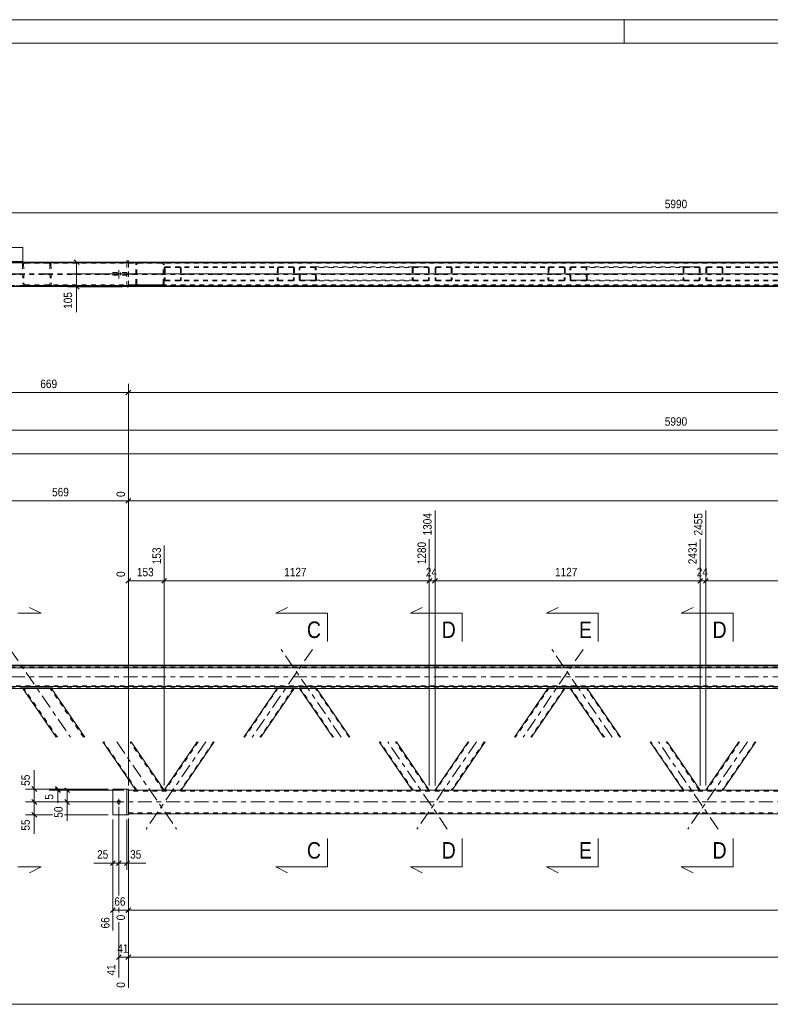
# Model space of a CAD drawing. Header units: millimetres. Extents: x 0 to 914, y 0 to 420.
# Tile 4 of 9: x 156 to 315, y 211 to 420. Entities that reach past the tile are written whole.
import ezdxf

# ---------------------------------------------------------------- set-up
doc = ezdxf.new("R2010")
doc.units = ezdxf.units.MM
for name, pattern in [('XKITLINE00', [0]), ('XKITLINE01', [4, 1, -1, 1, -1]), ('XKITLINE02', [4, 2, -2]), ('XKITLINE03', [6, 3, -1, 1, -1])]:
    doc.linetypes.add(name, pattern=pattern)
for name, color, linetype, lineweight in [('Arkusz rysunku', 3, 'Continuous', 0), ('Element', 2, 'Continuous', 0), ('Przekrój', 7, 'Continuous', 0), ('Wymiar', 4, 'Continuous', 0), ('Znak elementu', 2, 'Continuous', 0), ('Śruba', 3, 'Continuous', 0)]:
    doc.layers.add(name, color=color, linetype=linetype, lineweight=lineweight)
doc.styles.add('ARIAL', font='ARIAL.TTF')

msp = doc.modelspace()

# ---------------------------------------------------------------- linework, layer by layer
at = {"layer": 'Arkusz rysunku', "linetype": 'XKITLINE00', "lineweight": 0}
for p, q in [((914, 420), (0, 420)), ((284, 415), (284, 420)), ((909, 415), (5, 415))]:
    msp.add_line(p, q, dxfattribs=at)
at = {"layer": 'Element', "linetype": 'XKITLINE00', "lineweight": 0}
for p, q in [((743.78, 368.48), (145.58, 368.48)), ((145.58, 368.47), (743.78, 368.47)), ((145.58, 368.34), (743.78, 368.34)), ((145.58, 368.33), (743.78, 368.33)), ((178.32, 368.73), (178.32, 368.48)), ((178.62, 368.73), (178.32, 368.73)), ((178.62, 368.48), (178.62, 368.73)), ((145.58, 363.33), (743.78, 363.33)), ((178.32, 363.23), (178.32, 363.33)), ((178.32, 363.23), (178.62, 363.23)), ((178.62, 363.23), (178.62, 363.33)), ((145.58, 282.82), (743.78, 282.82)), ((145.58, 282.66), (743.78, 282.66)), ((743.78, 282.26), (145.58, 282.26)), ((145.58, 278.26), (743.78, 278.26)), ((145.58, 277.86), (156.59, 277.86)), ((156.2, 277.86), (163.28, 267.5)), ((156.59, 277.86), (156.68, 277.86)), ((156.68, 277.86), (161.77, 277.86)), ((161.77, 277.86), (161.85, 277.86)), ((727.57, 277.86), (161.85, 277.86)), ((162.26, 277.86), (169.34, 267.5)), ((210.22, 277.86), (203.13, 267.5)), ((213.85, 277.86), (206.76, 267.5)), ((222.06, 267.5), (214.98, 277.86)), ((225.7, 267.5), (218.61, 277.86)), ((267.78, 277.86), (260.7, 267.5)), ((271.42, 277.86), (264.33, 267.5)), ((279.63, 267.5), (272.54, 277.86)), ((283.26, 267.5), (276.18, 277.86)), ((173.16, 266.5), (180.18, 256.25)), ((179.22, 266.5), (186.24, 256.25)), ((193.25, 266.5), (186.24, 256.26)), ((196.88, 266.5), (189.87, 256.25)), ((238.96, 256.25), (231.94, 266.5)), ((242.59, 256.25), (235.58, 266.5)), ((250.82, 266.5), (243.8, 256.25)), ((254.45, 266.5), (247.44, 256.25)), ((296.52, 256.25), (289.51, 266.5)), ((300.16, 256.25), (293.14, 266.5)), ((308.38, 266.5), (301.37, 256.25)), ((312.02, 266.5), (305, 256.25)), ((175.32, 251), (175.32, 256.5)), ((175.32, 256.5), (178.32, 256.5)), ((178.62, 256.5), (178.32, 256.5)), ((178.32, 256.5), (178.32, 251)), ((178.62, 251), (178.62, 256.5)), ((180.18, 256.25), (178.62, 256.25)), ((185.75, 256.25), (180.18, 256.25)), ((186.2, 256.25), (185.75, 256.25)), ((186.24, 256.25), (186.2, 256.25)), ((703.12, 256.25), (186.24, 256.25)), ((178.62, 251.25), (710.73, 251.25)), ((178.32, 251), (175.32, 251)), ((178.32, 251), (178.62, 251))]:
    msp.add_line(p, q, dxfattribs=at)
at = {"layer": 'Element', "linetype": 'XKITLINE01', "lineweight": 0}
for p, q in [((156.23, 368.35), (156.13, 368.22)), ((156.39, 368.44), (156.23, 368.35)), ((156.57, 368.47), (156.39, 368.44)), ((161.66, 368.47), (156.57, 368.47)), ((185.75, 368.28), (156.58, 368.27)), ((185.75, 368.48), (161.66, 368.47)), ((161.85, 368.44), (161.66, 368.47)), ((162.01, 368.35), (161.85, 368.44)), ((162.11, 368.22), (162.01, 368.35)), ((178.32, 363.33), (178.32, 368.48)), ((178.62, 363.33), (178.62, 368.48)), ((178.62, 363.48), (178.62, 368.48)), ((178.62, 368.48), (710.73, 368.48)), ((178.62, 368.28), (710.73, 368.28)), ((180.47, 368.45), (180.66, 368.48)), ((180.66, 368.28), (180.57, 368.26)), ((185.75, 368.48), (185.94, 368.45)), ((185.84, 368.26), (185.75, 368.28)), ((156.13, 368.22), (156.1, 368.07)), ((156.1, 368.07), (156.19, 363.87)), ((156.34, 368.07), (156.36, 368.15)), ((156.34, 368.07), (156.43, 363.87)), ((156.36, 368.15), (156.41, 368.21)), ((156.41, 368.21), (156.48, 368.25)), ((156.48, 368.25), (156.58, 368.27)), ((156.58, 368.27), (161.67, 368.27)), ((161.67, 368.27), (161.76, 368.26)), ((161.76, 368.26), (161.84, 368.21)), ((161.84, 368.21), (161.89, 368.15)), ((161.89, 368.15), (161.91, 368.07)), ((161.91, 368.07), (162, 363.87)), ((162.15, 368.07), (162.11, 368.22)), ((162.15, 368.07), (162.25, 363.87)), ((178.32, 366.28), (175.32, 366.28)), ((175.32, 366.28), (175.32, 365.68)), ((178.32, 366.28), (178.32, 365.68)), ((180.18, 368.08), (180.21, 368.23)), ((180.18, 363.88), (180.18, 368.08)), ((180.44, 368.15), (180.42, 368.08)), ((180.42, 363.88), (180.42, 368.08)), ((180.49, 368.22), (180.44, 368.15)), ((180.57, 368.26), (180.49, 368.22)), ((185.92, 368.22), (185.84, 368.26)), ((185.97, 368.16), (185.92, 368.22)), ((185.99, 368.08), (185.97, 368.16)), ((185.99, 363.88), (185.99, 368.08)), ((186.2, 368.23), (186.23, 368.08)), ((186.24, 363.88), (186.23, 368.08)), ((186.24, 367.18), (186.26, 367.29)), ((186.24, 367.18), (186.24, 364.78)), ((186.26, 367.29), (186.34, 367.39)), ((186.34, 367.39), (186.46, 367.46)), ((186.43, 367.24), (186.42, 367.18)), ((186.42, 367.18), (186.42, 364.78)), ((186.47, 367.29), (186.43, 367.24)), ((186.46, 367.46), (186.6, 367.48)), ((186.53, 367.32), (186.47, 367.29)), ((186.6, 367.33), (186.53, 367.32)), ((213.57, 367.48), (186.6, 367.48)), ((213.57, 367.33), (186.6, 367.33)), ((189.51, 367.48), (189.65, 367.46)), ((189.58, 367.32), (189.51, 367.33)), ((189.64, 367.29), (189.58, 367.32)), ((189.67, 367.24), (189.64, 367.29)), ((189.65, 367.46), (189.76, 367.39)), ((189.69, 367.18), (189.67, 367.24)), ((189.69, 367.18), (189.69, 364.78)), ((189.76, 367.39), (189.84, 367.29)), ((189.84, 367.29), (189.87, 367.18)), ((189.87, 367.18), (189.87, 364.78)), ((210.3, 367.18), (210.24, 364.78)), ((210.33, 367.29), (210.3, 367.18)), ((210.41, 367.39), (210.33, 367.29)), ((210.53, 367.46), (210.41, 367.39)), ((210.48, 367.18), (210.43, 364.78)), ((210.48, 367.18), (210.49, 367.24)), ((210.49, 367.24), (210.53, 367.29)), ((210.67, 367.48), (210.53, 367.46)), ((210.53, 367.29), (210.59, 367.32)), ((210.59, 367.32), (210.66, 367.33)), ((213.71, 367.46), (213.57, 367.48)), ((213.57, 367.33), (213.64, 367.32)), ((213.64, 367.32), (213.7, 367.29)), ((213.7, 367.29), (213.74, 367.24)), ((213.75, 367.18), (213.7, 364.78)), ((213.83, 367.39), (213.71, 367.46)), ((213.74, 367.24), (213.75, 367.18)), ((213.91, 367.29), (213.83, 367.39)), ((213.93, 367.18), (213.88, 364.78)), ((213.93, 367.18), (213.91, 367.29)), ((214.92, 367.29), (214.9, 367.18)), ((214.95, 364.78), (214.9, 367.18)), ((215, 367.39), (214.92, 367.29)), ((215.12, 367.46), (215, 367.39)), ((215.08, 367.18), (215.09, 367.24)), ((215.13, 364.78), (215.08, 367.18)), ((215.09, 367.24), (215.13, 367.29)), ((215.25, 367.48), (215.12, 367.46)), ((215.13, 367.29), (215.19, 367.32)), ((215.19, 367.32), (215.26, 367.33)), ((215.25, 367.48), (218.16, 367.48)), ((215.26, 367.33), (239.32, 367.33)), ((215.26, 367.33), (218.17, 367.33)), ((218.16, 367.48), (242.23, 367.48)), ((218.3, 367.46), (218.16, 367.48)), ((218.17, 367.33), (218.23, 367.32)), ((218.23, 367.32), (218.29, 367.29)), ((218.29, 367.29), (218.34, 367.24)), ((218.42, 367.39), (218.3, 367.46)), ((218.34, 367.24), (218.35, 367.18)), ((218.4, 364.78), (218.35, 367.18)), ((218.5, 367.29), (218.42, 367.39)), ((218.53, 367.18), (218.5, 367.29)), ((218.58, 364.78), (218.53, 367.18)), ((238.96, 367.18), (238.99, 367.29)), ((238.96, 367.18), (238.96, 364.78)), ((238.99, 367.29), (239.06, 367.39)), ((239.06, 367.39), (239.18, 367.46)), ((239.15, 367.24), (239.14, 367.18)), ((239.14, 367.18), (239.14, 364.78)), ((239.19, 367.29), (239.15, 367.24)), ((239.18, 367.46), (239.32, 367.48)), ((239.25, 367.32), (239.19, 367.29)), ((239.32, 367.33), (239.25, 367.32)), ((239.32, 367.48), (242.23, 367.48)), ((239.32, 367.33), (242.23, 367.33)), ((242.23, 367.48), (242.37, 367.46)), ((242.3, 367.32), (242.23, 367.33)), ((242.36, 367.29), (242.3, 367.32)), ((242.4, 367.24), (242.36, 367.29)), ((242.37, 367.46), (242.49, 367.39)), ((242.41, 367.18), (242.4, 367.24)), ((242.41, 367.18), (242.41, 364.78)), ((242.49, 367.39), (242.57, 367.29)), ((242.57, 367.29), (242.59, 367.18)), ((242.59, 367.18), (242.59, 364.78)), ((243.8, 367.18), (243.83, 367.29)), ((243.8, 367.18), (243.8, 364.78)), ((243.83, 367.29), (243.91, 367.39)), ((243.91, 367.39), (244.03, 367.46)), ((244, 367.24), (243.98, 367.18)), ((243.98, 367.18), (243.98, 364.78)), ((244.04, 367.29), (244, 367.24)), ((244.03, 367.46), (244.16, 367.48)), ((244.09, 367.32), (244.04, 367.29)), ((244.16, 367.33), (244.09, 367.32)), ((271.14, 367.48), (244.16, 367.48)), ((271.14, 367.33), (244.16, 367.33)), ((247.07, 367.48), (247.21, 367.46)), ((247.14, 367.32), (247.07, 367.33)), ((247.2, 367.29), (247.14, 367.32)), ((247.24, 367.24), (247.2, 367.29)), ((247.21, 367.46), (247.33, 367.39)), ((247.25, 367.18), (247.24, 367.24)), ((247.25, 367.18), (247.25, 364.78)), ((247.33, 367.39), (247.41, 367.29)), ((247.41, 367.29), (247.44, 367.18)), ((247.44, 367.18), (247.44, 364.78)), ((267.86, 367.18), (267.81, 364.78)), ((267.89, 367.29), (267.86, 367.18)), ((267.97, 367.39), (267.89, 367.29)), ((268.09, 367.46), (267.97, 367.39)), ((268.04, 367.18), (267.99, 364.78)), ((268.04, 367.18), (268.06, 367.24)), ((268.06, 367.24), (268.1, 367.29)), ((268.23, 367.48), (268.09, 367.46)), ((268.1, 367.29), (268.16, 367.32)), ((268.16, 367.32), (268.23, 367.33)), ((271.28, 367.46), (271.14, 367.48)), ((271.14, 367.33), (271.21, 367.32)), ((271.21, 367.32), (271.26, 367.29)), ((271.26, 367.29), (271.3, 367.24)), ((271.32, 367.18), (271.26, 364.78)), ((271.4, 367.39), (271.28, 367.46)), ((271.3, 367.24), (271.32, 367.18)), ((271.47, 367.29), (271.4, 367.39)), ((271.5, 367.18), (271.45, 364.78)), ((271.5, 367.18), (271.47, 367.29)), ((272.49, 367.29), (272.46, 367.18)), ((272.51, 364.78), (272.46, 367.18)), ((272.56, 367.39), (272.49, 367.29)), ((272.68, 367.46), (272.56, 367.39)), ((272.64, 367.18), (272.66, 367.24)), ((272.7, 364.78), (272.64, 367.18)), ((272.66, 367.24), (272.7, 367.29)), ((272.82, 367.48), (272.68, 367.46)), ((272.7, 367.29), (272.75, 367.32)), ((272.75, 367.32), (272.82, 367.33)), ((272.82, 367.48), (275.73, 367.48)), ((272.82, 367.33), (296.89, 367.33)), ((272.82, 367.33), (275.73, 367.33)), ((275.73, 367.48), (299.8, 367.48)), ((275.87, 367.46), (275.73, 367.48)), ((275.73, 367.33), (275.8, 367.32)), ((275.8, 367.32), (275.86, 367.29)), ((275.86, 367.29), (275.9, 367.24)), ((275.99, 367.39), (275.87, 367.46)), ((275.9, 367.24), (275.92, 367.18)), ((275.97, 364.78), (275.92, 367.18)), ((276.07, 367.29), (275.99, 367.39)), ((276.1, 367.18), (276.07, 367.29)), ((276.15, 364.78), (276.1, 367.18)), ((296.52, 367.18), (296.55, 367.29)), ((296.52, 367.18), (296.52, 364.78)), ((296.55, 367.29), (296.63, 367.39)), ((296.63, 367.39), (296.75, 367.46)), ((296.72, 367.24), (296.71, 367.18)), ((296.71, 367.18), (296.71, 364.78)), ((296.76, 367.29), (296.72, 367.24)), ((296.75, 367.46), (296.89, 367.48)), ((296.82, 367.32), (296.76, 367.29)), ((296.89, 367.33), (296.82, 367.32)), ((296.89, 367.48), (299.8, 367.48)), ((296.89, 367.33), (299.8, 367.33)), ((299.8, 367.48), (299.93, 367.46)), ((299.87, 367.32), (299.8, 367.33)), ((299.92, 367.29), (299.87, 367.32)), ((299.96, 367.24), (299.92, 367.29)), ((299.93, 367.46), (300.05, 367.39)), ((299.98, 367.18), (299.96, 367.24)), ((299.98, 367.18), (299.98, 364.78)), ((300.05, 367.39), (300.13, 367.29)), ((300.13, 367.29), (300.16, 367.18)), ((300.16, 367.18), (300.16, 364.78)), ((301.37, 367.18), (301.39, 367.29)), ((301.37, 367.18), (301.37, 364.78)), ((301.39, 367.29), (301.47, 367.39)), ((301.47, 367.39), (301.59, 367.46)), ((301.56, 367.24), (301.55, 367.18)), ((301.55, 367.18), (301.55, 364.78)), ((301.6, 367.29), (301.56, 367.24)), ((301.59, 367.46), (301.73, 367.48)), ((301.66, 367.32), (301.6, 367.29)), ((301.73, 367.33), (301.66, 367.32)), ((328.71, 367.48), (301.73, 367.48)), ((328.7, 367.33), (301.73, 367.33)), ((304.64, 367.48), (304.78, 367.46)), ((304.71, 367.32), (304.64, 367.33)), ((304.77, 367.29), (304.71, 367.32)), ((304.81, 367.24), (304.77, 367.29)), ((304.78, 367.46), (304.9, 367.39)), ((304.82, 367.18), (304.81, 367.24)), ((304.82, 367.18), (304.82, 364.78)), ((304.9, 367.39), (304.97, 367.29)), ((304.97, 367.29), (305, 367.18)), ((305, 367.18), (305, 364.78)), ((145.58, 365.99), (743.78, 365.99)), ((145.58, 365.83), (743.78, 365.83)), ((178.32, 365.68), (175.32, 365.68)), ((186.26, 364.66), (186.24, 364.78)), ((186.34, 364.57), (186.26, 364.66)), ((186.46, 364.5), (186.34, 364.57)), ((186.42, 364.78), (186.43, 364.72)), ((186.43, 364.72), (186.47, 364.67)), ((186.6, 364.48), (186.46, 364.5)), ((186.47, 364.67), (186.53, 364.64)), ((186.53, 364.64), (186.6, 364.63)), ((213.51, 364.63), (186.6, 364.63)), ((213.51, 364.48), (186.6, 364.48)), ((189.51, 364.63), (189.58, 364.64)), ((189.65, 364.5), (189.51, 364.48)), ((189.58, 364.64), (189.64, 364.67)), ((189.64, 364.67), (189.67, 364.72)), ((189.76, 364.57), (189.65, 364.5)), ((189.67, 364.72), (189.69, 364.78)), ((189.84, 364.66), (189.76, 364.57)), ((189.87, 364.78), (189.84, 364.66)), ((210.24, 364.78), (210.27, 364.66)), ((210.27, 364.66), (210.35, 364.57)), ((210.35, 364.57), (210.46, 364.5)), ((210.44, 364.72), (210.43, 364.78)), ((210.48, 364.67), (210.44, 364.72)), ((210.46, 364.5), (210.6, 364.48)), ((210.54, 364.64), (210.48, 364.67)), ((210.6, 364.63), (210.54, 364.64)), ((213.58, 364.64), (213.51, 364.63)), ((213.51, 364.48), (213.65, 364.5)), ((213.64, 364.67), (213.58, 364.64)), ((213.68, 364.72), (213.64, 364.67)), ((213.65, 364.5), (213.77, 364.57)), ((213.7, 364.78), (213.68, 364.72)), ((213.77, 364.57), (213.85, 364.66)), ((213.85, 364.66), (213.88, 364.78)), ((214.95, 364.78), (214.98, 364.66)), ((214.98, 364.66), (215.06, 364.57)), ((215.06, 364.57), (215.18, 364.5)), ((215.15, 364.72), (215.13, 364.78)), ((215.19, 364.67), (215.15, 364.72)), ((215.18, 364.5), (215.32, 364.48)), ((215.25, 364.64), (215.19, 364.67)), ((215.32, 364.63), (215.25, 364.64)), ((239.32, 364.63), (215.32, 364.63)), ((215.32, 364.63), (218.22, 364.63)), ((218.23, 364.48), (215.32, 364.48)), ((218.29, 364.64), (218.22, 364.63)), ((218.23, 364.48), (218.37, 364.5)), ((242.23, 364.48), (218.23, 364.48)), ((218.35, 364.67), (218.29, 364.64)), ((218.39, 364.72), (218.35, 364.67)), ((218.37, 364.5), (218.48, 364.57)), ((218.4, 364.78), (218.39, 364.72)), ((218.48, 364.57), (218.56, 364.66)), ((218.56, 364.66), (218.58, 364.78)), ((238.99, 364.66), (238.96, 364.78)), ((239.06, 364.57), (238.99, 364.66)), ((239.18, 364.5), (239.06, 364.57)), ((239.14, 364.78), (239.15, 364.72)), ((239.15, 364.72), (239.19, 364.67)), ((239.32, 364.48), (239.18, 364.5)), ((239.19, 364.67), (239.25, 364.64)), ((239.25, 364.64), (239.32, 364.63)), ((242.23, 364.63), (239.32, 364.63)), ((239.32, 364.48), (242.23, 364.48)), ((242.23, 364.63), (242.3, 364.64)), ((242.37, 364.5), (242.23, 364.48)), ((242.3, 364.64), (242.36, 364.67)), ((242.36, 364.67), (242.4, 364.72)), ((242.49, 364.57), (242.37, 364.5)), ((242.4, 364.72), (242.41, 364.78)), ((242.57, 364.66), (242.49, 364.57)), ((242.59, 364.78), (242.57, 364.66)), ((243.83, 364.66), (243.8, 364.78)), ((243.91, 364.57), (243.83, 364.66)), ((244.03, 364.5), (243.91, 364.57)), ((243.98, 364.78), (244, 364.72)), ((244, 364.72), (244.04, 364.67)), ((244.16, 364.48), (244.03, 364.5)), ((244.04, 364.67), (244.09, 364.64)), ((244.09, 364.64), (244.16, 364.63)), ((271.08, 364.63), (244.16, 364.63)), ((271.08, 364.48), (244.16, 364.48)), ((247.07, 364.63), (247.14, 364.64)), ((247.21, 364.5), (247.07, 364.48)), ((247.14, 364.64), (247.2, 364.67)), ((247.2, 364.67), (247.24, 364.72)), ((247.33, 364.57), (247.21, 364.5)), ((247.24, 364.72), (247.25, 364.78)), ((247.41, 364.66), (247.33, 364.57)), ((247.44, 364.78), (247.41, 364.66)), ((267.81, 364.78), (267.84, 364.66)), ((267.84, 364.66), (267.91, 364.57)), ((267.91, 364.57), (268.03, 364.5)), ((268, 364.72), (267.99, 364.78)), ((268.04, 364.67), (268, 364.72)), ((268.03, 364.5), (268.17, 364.48)), ((268.1, 364.64), (268.04, 364.67)), ((268.17, 364.63), (268.1, 364.64)), ((271.15, 364.64), (271.08, 364.63)), ((271.08, 364.48), (271.22, 364.5)), ((271.21, 364.67), (271.15, 364.64)), ((271.25, 364.72), (271.21, 364.67)), ((271.22, 364.5), (271.33, 364.57)), ((271.26, 364.78), (271.25, 364.72)), ((271.33, 364.57), (271.42, 364.66)), ((271.42, 364.66), (271.45, 364.78)), ((272.51, 364.78), (272.54, 364.66)), ((272.54, 364.66), (272.63, 364.57)), ((272.63, 364.57), (272.74, 364.5)), ((272.71, 364.72), (272.7, 364.78)), ((272.75, 364.67), (272.71, 364.72)), ((272.74, 364.5), (272.88, 364.48)), ((272.81, 364.64), (272.75, 364.67)), ((272.88, 364.63), (272.81, 364.64)), ((296.89, 364.63), (272.88, 364.63)), ((272.88, 364.63), (275.79, 364.63)), ((275.79, 364.48), (272.88, 364.48)), ((275.86, 364.64), (275.79, 364.63)), ((275.79, 364.48), (275.93, 364.5)), ((299.8, 364.48), (275.79, 364.48)), ((275.92, 364.67), (275.86, 364.64)), ((275.96, 364.72), (275.92, 364.67)), ((275.93, 364.5), (276.05, 364.57)), ((275.97, 364.78), (275.96, 364.72)), ((276.05, 364.57), (276.12, 364.66)), ((276.12, 364.66), (276.15, 364.78)), ((296.55, 364.66), (296.52, 364.78)), ((296.63, 364.57), (296.55, 364.66)), ((296.75, 364.5), (296.63, 364.57)), ((296.71, 364.78), (296.72, 364.72)), ((296.72, 364.72), (296.76, 364.67)), ((296.89, 364.48), (296.75, 364.5)), ((296.76, 364.67), (296.82, 364.64)), ((296.82, 364.64), (296.89, 364.63)), ((299.8, 364.63), (296.89, 364.63)), ((296.89, 364.48), (299.8, 364.48)), ((299.8, 364.63), (299.87, 364.64)), ((299.93, 364.5), (299.8, 364.48)), ((299.87, 364.64), (299.92, 364.67)), ((299.92, 364.67), (299.96, 364.72)), ((300.05, 364.57), (299.93, 364.5)), ((299.96, 364.72), (299.98, 364.78)), ((300.13, 364.66), (300.05, 364.57)), ((300.16, 364.78), (300.13, 364.66)), ((301.39, 364.66), (301.37, 364.78)), ((301.47, 364.57), (301.39, 364.66)), ((301.59, 364.5), (301.47, 364.57)), ((301.55, 364.78), (301.56, 364.72)), ((301.56, 364.72), (301.6, 364.67)), ((301.73, 364.48), (301.59, 364.5)), ((301.6, 364.67), (301.66, 364.64)), ((301.66, 364.64), (301.73, 364.63)), ((328.64, 364.63), (301.73, 364.63)), ((328.64, 364.48), (301.73, 364.48)), ((304.64, 364.63), (304.71, 364.64)), ((304.78, 364.5), (304.64, 364.48)), ((304.71, 364.64), (304.77, 364.67)), ((304.77, 364.67), (304.81, 364.72)), ((304.9, 364.57), (304.78, 364.5)), ((304.81, 364.72), (304.82, 364.78)), ((304.97, 364.66), (304.9, 364.57)), ((305, 364.78), (304.97, 364.66)), ((145.58, 363.48), (743.78, 363.48)), ((743.78, 363.47), (145.58, 363.47)), ((145.58, 363.34), (743.78, 363.34)), ((156.19, 363.87), (156.23, 363.72)), ((156.23, 363.72), (156.34, 363.59)), ((156.34, 363.59), (156.5, 363.5)), ((156.45, 363.79), (156.43, 363.87)), ((156.5, 363.73), (156.45, 363.79)), ((156.58, 363.68), (156.5, 363.73)), ((156.5, 363.5), (156.68, 363.47)), ((156.68, 363.67), (156.58, 363.68)), ((156.68, 363.67), (185.75, 363.68)), ((156.68, 363.47), (185.75, 363.48)), ((161.86, 363.69), (161.77, 363.67)), ((161.77, 363.47), (161.96, 363.5)), ((161.94, 363.73), (161.86, 363.69)), ((161.99, 363.79), (161.94, 363.73)), ((161.96, 363.5), (162.11, 363.59)), ((162, 363.87), (161.99, 363.79)), ((162.11, 363.59), (162.21, 363.72)), ((162.21, 363.72), (162.25, 363.87)), ((710.73, 363.68), (178.62, 363.68)), ((710.73, 363.48), (178.62, 363.48)), ((180.21, 363.72), (180.18, 363.88)), ((180.42, 363.88), (180.44, 363.8)), ((180.44, 363.8), (180.49, 363.74)), ((180.66, 363.48), (180.48, 363.51)), ((180.49, 363.74), (180.57, 363.69)), ((180.57, 363.69), (180.66, 363.68)), ((185.75, 363.68), (185.84, 363.69)), ((185.94, 363.51), (185.75, 363.48)), ((185.84, 363.69), (185.92, 363.74)), ((185.92, 363.74), (185.98, 363.8)), ((185.98, 363.8), (185.99, 363.88)), ((186.24, 363.88), (186.2, 363.73)), ((145.58, 282.42), (743.78, 282.42)), ((145.58, 282.31), (743.78, 282.31)), ((743.78, 278.42), (145.58, 278.42)), ((743.78, 278.36), (145.58, 278.36)), ((145.58, 278.02), (743.78, 278.02)), ((156.1, 278.01), (156.2, 277.86)), ((156.19, 277.87), (156.1, 278.01)), ((156.13, 278.01), (156.1, 278.01)), ((156.23, 278.01), (156.13, 278.01)), ((156.19, 277.87), (156.23, 277.87)), ((156.39, 278.02), (156.23, 278.01)), ((156.23, 277.87), (156.34, 277.86)), ((163.52, 267.5), (156.34, 278.01)), ((156.34, 278.01), (156.43, 277.87)), ((156.34, 278.01), (156.36, 278.01)), ((156.34, 277.86), (156.5, 277.86)), ((156.36, 278.01), (156.41, 278.01)), ((156.57, 278.02), (156.39, 278.02)), ((156.41, 278.01), (156.48, 278.01)), ((156.45, 277.87), (156.43, 277.87)), ((156.5, 277.87), (156.45, 277.87)), ((156.48, 278.01), (156.58, 278.01)), ((156.58, 277.87), (156.5, 277.87)), ((156.5, 277.86), (156.59, 277.86)), ((156.57, 278.02), (161.66, 278.02)), ((156.58, 278.01), (161.67, 278.01)), ((156.68, 277.87), (156.58, 277.87)), ((161.85, 277.86), (156.59, 277.86)), ((156.68, 277.87), (161.77, 277.87)), ((161.85, 278.02), (161.66, 278.02)), ((161.67, 278.01), (161.76, 278.01)), ((161.76, 278.01), (161.84, 278.01)), ((161.86, 277.87), (161.77, 277.87)), ((161.84, 278.01), (161.89, 278.01)), ((162.01, 278.01), (161.85, 278.02)), ((161.85, 277.86), (161.96, 277.86)), ((161.94, 277.87), (161.86, 277.87)), ((161.89, 278.01), (161.91, 278.01)), ((162, 277.87), (161.91, 278.01)), ((161.99, 277.87), (161.94, 277.87)), ((161.96, 277.86), (162.11, 277.86)), ((162, 277.87), (161.99, 277.87)), ((169.1, 267.5), (162, 277.87)), ((162.11, 278.01), (162.01, 278.01)), ((162.15, 278.01), (162.11, 278.01)), ((162.11, 277.86), (162.21, 277.87)), ((162.25, 277.87), (162.15, 278.01)), ((162.21, 277.87), (162.25, 277.87)), ((162.25, 277.87), (162.26, 277.86)), ((210.48, 277.98), (203.31, 267.5)), ((213.75, 277.98), (206.58, 267.5)), ((210.24, 277.9), (210.22, 277.86)), ((210.24, 277.9), (210.3, 277.98)), ((210.24, 277.9), (210.27, 277.9)), ((210.27, 277.9), (210.35, 277.89)), ((210.33, 277.98), (210.3, 277.98)), ((210.41, 277.98), (210.33, 277.98)), ((210.35, 277.89), (210.46, 277.89)), ((210.53, 277.99), (210.41, 277.98)), ((210.44, 277.9), (210.43, 277.9)), ((210.48, 277.9), (210.44, 277.9)), ((210.46, 277.89), (210.6, 277.89)), ((210.48, 277.98), (210.49, 277.98)), ((210.54, 277.9), (210.48, 277.9)), ((210.49, 277.98), (210.53, 277.98)), ((210.67, 277.99), (210.53, 277.99)), ((210.53, 277.98), (210.59, 277.98)), ((210.6, 277.9), (210.54, 277.9)), ((210.59, 277.98), (210.66, 277.98)), ((210.6, 277.9), (213.51, 277.9)), ((210.6, 277.89), (213.51, 277.89)), ((210.66, 277.98), (213.57, 277.98)), ((210.67, 277.99), (213.57, 277.99)), ((213.58, 277.9), (213.51, 277.9)), ((213.51, 277.89), (213.65, 277.89)), ((213.71, 277.99), (213.57, 277.99)), ((213.57, 277.98), (213.64, 277.98)), ((213.64, 277.9), (213.58, 277.9)), ((213.64, 277.98), (213.7, 277.98)), ((213.68, 277.9), (213.64, 277.9)), ((213.65, 277.89), (213.77, 277.89)), ((213.7, 277.9), (213.68, 277.9)), ((213.7, 277.98), (213.74, 277.98)), ((213.83, 277.98), (213.71, 277.99)), ((213.74, 277.98), (213.75, 277.98)), ((213.77, 277.89), (213.85, 277.9)), ((213.91, 277.98), (213.83, 277.98)), ((213.88, 277.9), (213.85, 277.86)), ((213.85, 277.9), (213.88, 277.9)), ((213.88, 277.9), (213.93, 277.98)), ((213.93, 277.98), (213.91, 277.98)), ((214.95, 277.9), (214.9, 277.98)), ((214.92, 277.98), (214.9, 277.98)), ((215, 277.98), (214.92, 277.98)), ((214.98, 277.86), (214.95, 277.9)), ((214.95, 277.9), (214.98, 277.9)), ((214.98, 277.9), (215.06, 277.89)), ((215.12, 277.99), (215, 277.98)), ((215.06, 277.89), (215.18, 277.89)), ((222.25, 267.5), (215.08, 277.98)), ((215.08, 277.98), (215.13, 277.9)), ((215.08, 277.98), (215.09, 277.98)), ((215.09, 277.98), (215.13, 277.98)), ((215.25, 277.99), (215.12, 277.99)), ((215.13, 277.98), (215.19, 277.98)), ((215.15, 277.9), (215.13, 277.9)), ((215.19, 277.9), (215.15, 277.9)), ((215.18, 277.89), (215.32, 277.89)), ((215.19, 277.98), (215.26, 277.98)), ((215.25, 277.9), (215.19, 277.9)), ((215.25, 277.99), (218.16, 277.99)), ((215.32, 277.9), (215.25, 277.9)), ((215.26, 277.98), (218.17, 277.98)), ((215.32, 277.9), (218.22, 277.9)), ((215.32, 277.89), (218.23, 277.89)), ((218.3, 277.99), (218.16, 277.99)), ((218.17, 277.98), (218.23, 277.98)), ((218.29, 277.9), (218.22, 277.9)), ((218.23, 277.98), (218.29, 277.98)), ((218.23, 277.89), (218.37, 277.89)), ((218.29, 277.98), (218.34, 277.98)), ((218.35, 277.9), (218.29, 277.9)), ((218.42, 277.98), (218.3, 277.99)), ((218.34, 277.98), (218.35, 277.98)), ((225.52, 267.5), (218.35, 277.98)), ((218.35, 277.98), (218.4, 277.9)), ((218.39, 277.9), (218.35, 277.9)), ((218.37, 277.89), (218.48, 277.89)), ((218.4, 277.9), (218.39, 277.9)), ((218.5, 277.98), (218.42, 277.98)), ((218.48, 277.89), (218.56, 277.9)), ((218.53, 277.98), (218.5, 277.98)), ((218.58, 277.9), (218.53, 277.98)), ((218.56, 277.9), (218.58, 277.9)), ((218.61, 277.86), (218.58, 277.9)), ((268.04, 277.98), (260.88, 267.5)), ((271.32, 277.98), (264.15, 267.5)), ((267.81, 277.9), (267.78, 277.86)), ((267.81, 277.9), (267.86, 277.98)), ((267.81, 277.9), (267.84, 277.9)), ((267.84, 277.9), (267.91, 277.89)), ((267.89, 277.98), (267.86, 277.98)), ((267.97, 277.98), (267.89, 277.98)), ((267.91, 277.89), (268.03, 277.89)), ((268.09, 277.99), (267.97, 277.98)), ((268, 277.9), (267.99, 277.9)), ((268.04, 277.9), (268, 277.9)), ((268.03, 277.89), (268.17, 277.89)), ((268.04, 277.98), (268.06, 277.98)), ((268.1, 277.9), (268.04, 277.9)), ((268.06, 277.98), (268.1, 277.98)), ((268.23, 277.99), (268.09, 277.99)), ((268.1, 277.98), (268.16, 277.98)), ((268.17, 277.9), (268.1, 277.9)), ((268.16, 277.98), (268.23, 277.98)), ((268.17, 277.9), (271.08, 277.9)), ((268.17, 277.89), (271.08, 277.89)), ((268.23, 277.99), (271.14, 277.99)), ((268.23, 277.98), (271.14, 277.98)), ((271.15, 277.9), (271.08, 277.9)), ((271.08, 277.89), (271.22, 277.89)), ((271.28, 277.99), (271.14, 277.99)), ((271.14, 277.98), (271.21, 277.98)), ((271.21, 277.9), (271.15, 277.9)), ((271.21, 277.98), (271.26, 277.98)), ((271.25, 277.9), (271.21, 277.9)), ((271.22, 277.89), (271.33, 277.89)), ((271.26, 277.9), (271.25, 277.9)), ((271.26, 277.98), (271.3, 277.98)), ((271.4, 277.98), (271.28, 277.99)), ((271.3, 277.98), (271.32, 277.98)), ((271.33, 277.89), (271.42, 277.9)), ((271.47, 277.98), (271.4, 277.98)), ((271.45, 277.9), (271.42, 277.86)), ((271.42, 277.9), (271.45, 277.9)), ((271.45, 277.9), (271.5, 277.98)), ((271.5, 277.98), (271.47, 277.98)), ((272.51, 277.9), (272.46, 277.98)), ((272.49, 277.98), (272.46, 277.98)), ((272.56, 277.98), (272.49, 277.98)), ((272.54, 277.86), (272.51, 277.9)), ((272.51, 277.9), (272.54, 277.9)), ((272.54, 277.9), (272.63, 277.89)), ((272.68, 277.99), (272.56, 277.98)), ((272.63, 277.89), (272.74, 277.89)), ((279.81, 267.5), (272.64, 277.98)), ((272.64, 277.98), (272.7, 277.9)), ((272.64, 277.98), (272.66, 277.98)), ((272.66, 277.98), (272.7, 277.98)), ((272.82, 277.99), (272.68, 277.99)), ((272.7, 277.98), (272.75, 277.98)), ((272.71, 277.9), (272.7, 277.9)), ((272.75, 277.9), (272.71, 277.9)), ((272.74, 277.89), (272.88, 277.89)), ((272.75, 277.98), (272.82, 277.98)), ((272.81, 277.9), (272.75, 277.9)), ((272.88, 277.9), (272.81, 277.9)), ((272.82, 277.99), (275.73, 277.99)), ((272.82, 277.98), (275.73, 277.98)), ((272.88, 277.9), (275.79, 277.9)), ((272.88, 277.89), (275.79, 277.89)), ((275.87, 277.99), (275.73, 277.99)), ((275.73, 277.98), (275.8, 277.98)), ((275.86, 277.9), (275.79, 277.9)), ((275.79, 277.89), (275.93, 277.89)), ((275.8, 277.98), (275.86, 277.98)), ((275.86, 277.98), (275.9, 277.98)), ((275.92, 277.9), (275.86, 277.9)), ((275.99, 277.98), (275.87, 277.99)), ((275.9, 277.98), (275.92, 277.98)), ((283.08, 267.5), (275.92, 277.98)), ((275.92, 277.98), (275.97, 277.9)), ((275.96, 277.9), (275.92, 277.9)), ((275.93, 277.89), (276.05, 277.89)), ((275.97, 277.9), (275.96, 277.9)), ((276.07, 277.98), (275.99, 277.98)), ((276.05, 277.89), (276.12, 277.9)), ((276.1, 277.98), (276.07, 277.98)), ((276.15, 277.9), (276.1, 277.98)), ((276.12, 277.9), (276.15, 277.9)), ((276.18, 277.86), (276.15, 277.9)), ((180.42, 256.25), (173.4, 266.5)), ((185.99, 256.25), (178.98, 266.5)), ((193.43, 266.5), (186.42, 256.25)), ((196.7, 266.5), (189.69, 256.25)), ((239.14, 256.25), (232.13, 266.5)), ((242.41, 256.25), (235.4, 266.5)), ((251, 266.5), (243.98, 256.25)), ((254.27, 266.5), (247.25, 256.25)), ((296.71, 256.25), (289.69, 266.5)), ((299.98, 256.25), (292.96, 266.5)), ((308.56, 266.5), (301.55, 256.25)), ((311.84, 266.5), (304.82, 256.25)), ((178.32, 256.5), (178.32, 251)), ((178.62, 256.25), (178.62, 251.25)), ((710.73, 256.05), (178.62, 256.05)), ((186.24, 256.25), (180.18, 256.25)), ((180.18, 256.25), (180.18, 256.25)), ((180.18, 256.25), (180.18, 256.25)), ((180.42, 256.25), (180.42, 256.25)), ((180.66, 256.25), (180.66, 256.25)), ((185.75, 256.25), (186.09, 256.25)), ((185.99, 256.25), (185.99, 256.25)), ((186.24, 256.25), (186.23, 256.25)), ((186.24, 256.25), (186.24, 256.26)), ((189.87, 256.25), (186.24, 256.25)), ((242.59, 256.25), (238.96, 256.25)), ((247.44, 256.25), (243.8, 256.25)), ((300.16, 256.25), (296.52, 256.25)), ((305, 256.25), (301.37, 256.25)), ((178.62, 251.45), (710.73, 251.45))]:
    msp.add_line(p, q, dxfattribs=at)
at = {"layer": 'Element', "linetype": 'XKITLINE03', "lineweight": 0}
for p, q in [((135.58, 365.91), (753.78, 365.91)), ((153.52, 365.97), (188.85, 365.98)), ((168.62, 365.98), (720.73, 365.98)), ((217.74, 365.98), (182.41, 365.98)), ((246.42, 365.98), (211.09, 365.98)), ((275.3, 365.98), (239.97, 365.98)), ((303.99, 365.98), (268.66, 365.98)), ((332.87, 365.98), (297.54, 365.98)), ((153.52, 286.19), (166.31, 267.5)), ((217.74, 286.19), (204.95, 267.5)), ((223.88, 267.5), (211.09, 286.19)), ((275.3, 286.19), (262.51, 267.5)), ((281.45, 267.5), (268.66, 286.19)), ((135.58, 280.34), (753.78, 280.34)), ((176.19, 266.5), (188.85, 248)), ((195.07, 266.5), (182.41, 248)), ((246.42, 248), (233.76, 266.5)), ((252.63, 266.5), (239.97, 248)), ((303.99, 248), (291.33, 266.5)), ((310.2, 266.5), (297.54, 248)), ((168.62, 253.75), (720.73, 253.75))]:
    msp.add_line(p, q, dxfattribs=at)
at = {"layer": 'Element', "linetype": 'XKITLINE01', "lineweight": 0}
for centre, start, end in [((180.61, 368.02), 107.4215, 151.6837), ((185.8, 368.02), 28.3583, 72.6205), ((180.61, 363.94), 208.3583, 252.6205), ((185.8, 363.94), 287.4215, 331.6837)]:
    msp.add_arc(centre, 0.451, start, end, dxfattribs=at)
at = {"layer": 'Przekrój', "linetype": 'XKITLINE00', "lineweight": 0}
for p, q in [((160.09, 293.85), (157.59, 295.1)), ((209.94, 293.85), (212.44, 295.1)), ((238.59, 293.85), (241.09, 295.1)), ((267.5, 293.85), (270, 295.1)), ((296.16, 293.85), (298.66, 295.1)), ((155.09, 293.85), (160.09, 293.85)), ((214.94, 293.85), (209.94, 293.85)), ((220.94, 293.85), (214.94, 293.85)), ((220.94, 293.85), (220.94, 287.85)), ((243.59, 293.85), (238.59, 293.85)), ((249.59, 293.85), (243.59, 293.85)), ((249.59, 293.85), (249.59, 287.85)), ((272.5, 293.85), (267.5, 293.85)), ((278.5, 293.85), (272.5, 293.85)), ((278.5, 293.85), (278.5, 287.85)), ((301.16, 293.85), (296.16, 293.85)), ((307.16, 293.85), (301.16, 293.85)), ((307.16, 293.85), (307.16, 287.85)), ((220.94, 239.97), (220.94, 245.97)), ((249.59, 239.97), (249.59, 245.97)), ((278.5, 239.97), (278.5, 245.97)), ((307.16, 239.97), (307.16, 245.97)), ((155.09, 239.97), (160.09, 239.97)), ((160.09, 239.97), (157.59, 238.72)), ((209.94, 239.97), (212.44, 238.72)), ((214.94, 239.97), (209.94, 239.97)), ((220.94, 239.97), (214.94, 239.97)), ((238.59, 239.97), (241.09, 238.72)), ((243.59, 239.97), (238.59, 239.97)), ((249.59, 239.97), (243.59, 239.97)), ((267.5, 239.97), (270, 238.72)), ((272.5, 239.97), (267.5, 239.97)), ((278.5, 239.97), (272.5, 239.97)), ((296.16, 239.97), (298.66, 238.72)), ((301.16, 239.97), (296.16, 239.97)), ((307.16, 239.97), (301.16, 239.97))]:
    msp.add_line(p, q, dxfattribs=at)
at = {"layer": 'Wymiar', "linetype": 'XKITLINE00', "lineweight": 0}
for p, q in [((145.58, 378.98), (445.07, 378.98)), ((177.62, 368.48), (165.76, 368.48)), ((167.11, 368.99), (168.13, 367.97)), ((167.62, 363.23), (167.62, 368.48)), ((177.32, 363.23), (165.76, 363.23)), ((167.11, 363.74), (168.13, 362.72)), ((167.62, 363.23), (167.62, 357.87)), ((167.62, 363.23), (167.62, 357.87)), ((179.13, 341.26), (178.11, 340.25)), ((179.13, 341.26), (178.11, 340.25)), ((178.62, 257.25), (178.62, 342.61)), ((178.62, 257.25), (178.62, 342.61)), ((145.18, 340.75), (178.62, 340.75)), ((178.62, 340.75), (710.73, 340.75)), ((145.58, 332.75), (445.07, 332.75)), ((150.18, 327.75), (743.78, 327.75)), ((179.13, 318.26), (178.11, 317.25)), ((179.13, 318.26), (178.11, 317.25)), ((178.62, 257.25), (178.62, 319.91)), ((178.62, 257.25), (178.62, 319.91)), ((150.18, 317.75), (178.62, 317.75)), ((178.62, 317.75), (739.18, 317.75)), ((243.8, 257.25), (243.8, 315.73)), ((243.8, 303.87), (243.8, 315.73)), ((301.37, 257.25), (301.37, 315.73)), ((301.37, 303.87), (301.37, 315.73)), ((186.24, 257.25), (186.24, 308.28)), ((186.24, 257.25), (186.24, 308.28)), ((242.59, 303.87), (242.59, 309.61)), ((242.59, 257.25), (242.59, 309.61)), ((300.16, 303.87), (300.16, 309.61)), ((300.16, 257.25), (300.16, 309.61)), ((178.62, 257.25), (178.62, 302.91)), ((242.59, 257.25), (242.59, 301.35)), ((243.8, 257.25), (243.8, 301.35)), ((300.16, 257.25), (300.16, 301.35)), ((301.37, 257.25), (301.37, 301.35)), ((179.13, 301.26), (178.11, 300.25)), ((178.62, 300.75), (186.24, 300.75)), ((186.75, 301.26), (185.73, 300.25)), ((186.75, 301.26), (185.73, 300.25)), ((186.24, 300.75), (242.59, 300.75)), ((243.1, 301.26), (242.08, 300.25)), ((243.1, 301.26), (242.08, 300.25)), ((242.59, 300.75), (243.8, 300.75)), ((244.31, 301.26), (243.29, 300.25)), ((244.31, 301.26), (243.29, 300.25)), ((243.8, 300.75), (300.16, 300.75)), ((300.67, 301.26), (299.65, 300.25)), ((300.67, 301.26), (299.65, 300.25)), ((300.16, 300.75), (301.37, 300.75)), ((301.88, 301.26), (300.86, 300.25)), ((301.88, 301.26), (300.86, 300.25)), ((301.37, 300.75), (357.73, 300.75)), ((158.62, 256.5), (158.62, 260.52)), ((158.62, 256.5), (158.62, 260.52)), ((174.32, 256.5), (156.76, 256.5)), ((158.11, 257.01), (159.13, 256)), ((158.62, 253.75), (158.62, 256.5)), ((174.32, 256.5), (161.76, 256.5)), ((177.62, 256.25), (161.76, 256.25)), ((163.11, 257.01), (164.13, 256)), ((163.11, 256.76), (164.13, 255.75)), ((163.62, 256.25), (163.62, 256.5)), ((163.62, 256.25), (163.62, 253.57)), ((163.62, 256.25), (163.62, 253.57)), ((177.62, 256.25), (163.76, 256.25)), ((165.11, 256.76), (166.13, 255.75)), ((165.62, 253.75), (165.62, 256.25)), ((175.57, 253.75), (156.76, 253.75)), ((175.57, 253.75), (156.76, 253.75)), ((158.11, 254.26), (159.13, 253.25)), ((158.11, 254.26), (159.13, 253.25)), ((158.62, 251), (158.62, 253.75)), ((175.57, 253.75), (163.76, 253.75)), ((165.11, 254.26), (166.13, 253.25)), ((165.62, 253.75), (165.62, 249.73)), ((165.62, 253.75), (165.62, 249.73)), ((158.11, 251.51), (159.13, 250.5)), ((176.57, 252.75), (176.57, 239.31)), ((176.57, 252.75), (176.57, 239.31)), ((176.57, 252.75), (176.57, 233.87)), ((162.5, 251), (156.76, 251)), ((158.62, 251), (158.62, 246.98)), ((158.62, 251), (158.62, 246.98)), ((174.32, 251), (165.02, 251)), ((175.32, 250), (175.32, 239.31)), ((175.32, 250), (175.32, 226.47)), ((178.32, 250), (178.32, 239.31)), ((178.62, 250.25), (178.62, 233.87)), ((178.62, 250.25), (178.62, 233.87)), ((178.62, 250.25), (178.62, 233.87)), ((178.62, 250.25), (178.62, 228.6)), ((175.32, 240.75), (171.3, 240.75)), ((175.32, 240.75), (171.3, 240.75)), ((175.83, 241.26), (174.81, 240.25)), ((175.32, 240.75), (176.57, 240.75)), ((177.08, 241.26), (176.06, 240.25)), ((177.08, 241.26), (176.06, 240.25)), ((176.57, 240.75), (178.32, 240.75)), ((178.83, 241.26), (177.81, 240.25)), ((178.32, 240.75), (182.34, 240.75)), ((178.32, 240.75), (182.34, 240.75)), ((175.83, 231.26), (174.81, 230.25)), ((175.32, 230.75), (178.62, 230.75)), ((176.57, 231.35), (176.57, 230.29)), ((179.13, 231.26), (178.11, 230.25)), ((179.13, 231.26), (178.16, 230.29)), ((178.62, 231.35), (178.62, 228.6)), ((178.62, 231.35), (178.62, 214.28)), ((178.62, 231.35), (178.62, 223.87)), ((178.62, 230.75), (711.03, 230.75)), ((176.57, 228.24), (176.57, 216.47)), ((177.08, 221.26), (176.06, 220.25)), ((176.57, 220.75), (178.62, 220.75)), ((179.13, 221.26), (178.11, 220.25)), ((179.13, 221.26), (178.11, 220.25)), ((178.62, 221.35), (178.62, 214.28)), ((178.62, 220.75), (712.78, 220.75)), ((145.18, 210.75), (744.18, 210.75))]:
    msp.add_line(p, q, dxfattribs=at)
at = {"layer": 'Znak elementu', "linetype": 'XKITLINE00', "lineweight": 0}
for p, q in [((150.98, 371.58), (156.18, 371.58)), ((156.18, 368.58), (156.18, 371.58)), ((150.98, 368.58), (156.18, 368.58))]:
    msp.add_line(p, q, dxfattribs=at)
at = {"layer": 'Śruba', "linetype": 'XKITLINE02', "lineweight": 0}
for p, q in [((176.22, 366.28), (176.22, 365.68)), ((176.57, 366.78), (176.57, 365.03)), ((176.92, 366.28), (176.92, 365.68))]:
    msp.add_line(p, q, dxfattribs=at)
at = {"layer": 'Śruba', "linetype": 'XKITLINE00', "lineweight": 0}
for p, q in [((175.87, 253.75), (177.27, 253.75)), ((176.57, 254.45), (176.57, 253.05))]:
    msp.add_line(p, q, dxfattribs=at)
msp.add_circle((176.57, 253.75), 0.35, dxfattribs=at)

# ---------------------------------------------------------------- texts
at = {"layer": 'Przekrój', "style": 'ARIAL', "width": 0.85}
for s, p in [('C', (216.57, 288.6)), ('D', (245.22, 288.6)), ('E', (274.39, 288.6)), ('D', (302.79, 288.6)), ('C', (216.57, 241.72)), ('D', (245.22, 241.72)), ('E', (274.39, 241.72)), ('D', (302.79, 241.72))]:
    msp.add_text(s, height=3.5, dxfattribs=at).set_placement(p)
at = {"layer": 'Wymiar', "style": 'ARIAL', "width": 0.85}
for s, p in [('5990', (292.65, 379.94)), ('669', (159.9, 341.71)), ('5990', (292.65, 333.71)), ('569', (162.4, 318.71)), ('153', (180.43, 301.71)), ('1127', (211.74, 301.71)), ('24', (241.86, 301.71)), ('1127', (269.31, 301.71)), ('24', (299.43, 301.71)), ('25', (171.97, 241.71)), ('35', (178.99, 241.71)), ('66', (175.63, 231.71)), ('41', (176.26, 221.71))]:
    msp.add_text(s, height=1.8, dxfattribs=at).set_placement(p)
for s, p in [('105', (166.66, 358.55)), ('0', (177.9, 318.57)), ('1304', (243.08, 310.39)), ('2455', (300.65, 310.39)), ('153', (185.52, 304.27)), ('1280', (241.87, 304.27)), ('2431', (299.44, 304.27)), ('0', (177.9, 301.57)), ('55', (157.66, 257.18)), ('5', (162.66, 254.24)), ('50', (164.66, 250.41)), ('55', (157.66, 247.66)), ('66', (174.6, 226.87)), ('0', (177.9, 228.6)), ('41', (175.85, 216.87)), ('0', (177.9, 214.28))]:
    msp.add_text(s, height=1.8, rotation=90.0002, dxfattribs=at).set_placement(p)

doc.saveas('drawing.dxf')
